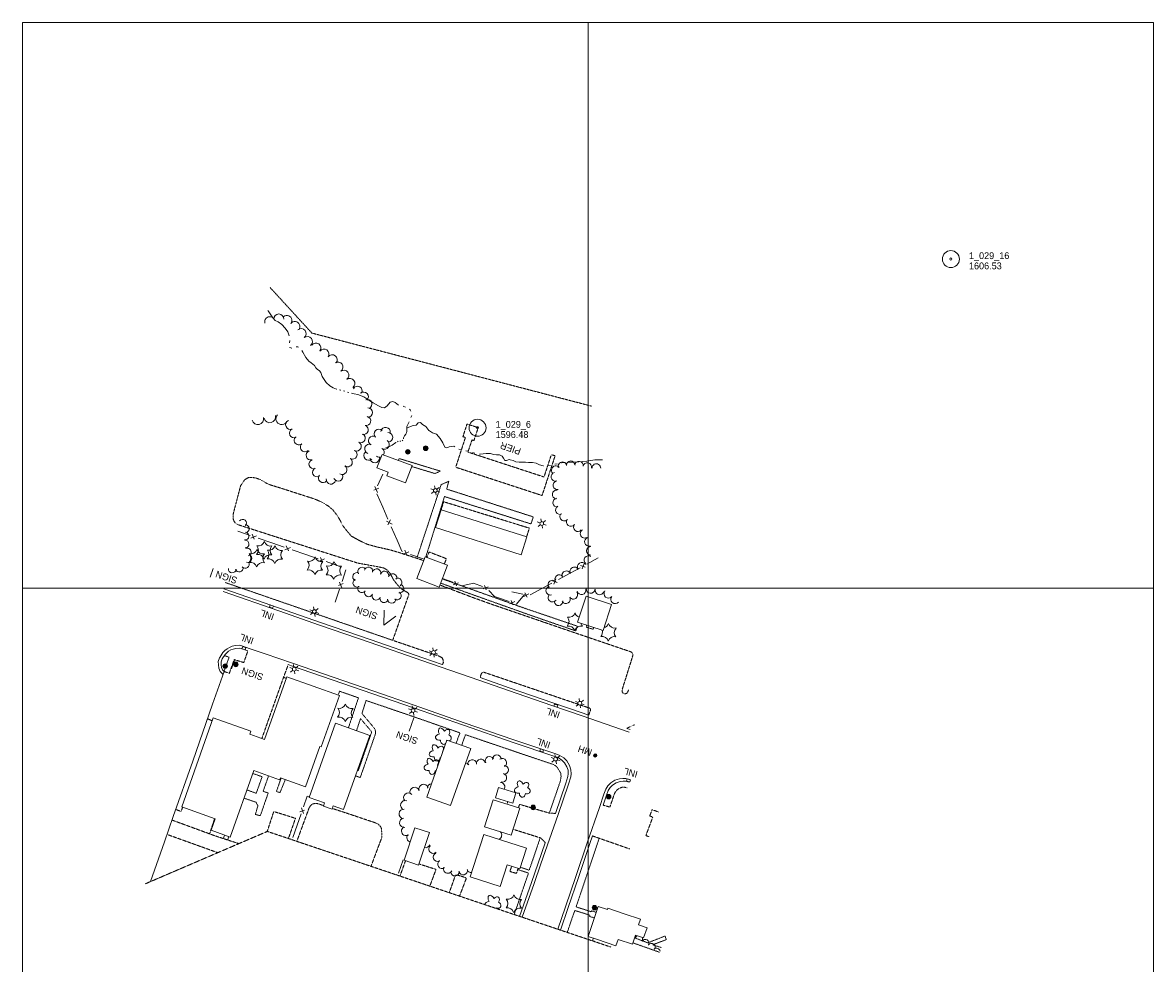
# Model space of a CAD drawing. Header units: feet. Extents: x 386650 to 389000, y 98149 to 99500.
# Tile 5 of 5: x 388000 to 389000, y 98668 to 99500. Entities that reach past the tile are written whole.
import ezdxf
from ezdxf.enums import TextEntityAlignment as Align

# ---------------------------------------------------------------- set-up
doc = ezdxf.new("R2010")
doc.units = ezdxf.units.FT
doc.header["$MEASUREMENT"] = 0
for name, pattern in [('DGN Style 3', [0.33152, 0.2368, -0.09472]), ('DGN Style 5', [0.16576, 0.07104, -0.09472]), ('DGN Style 6', [0.44992, 0, -0.09472, 0.16576, -0.09472, 0, -0.09472])]:
    doc.linetypes.add(name, pattern=pattern)
for name, color, linetype, lineweight in [('E_DRN_Grate', 151, 'Continuous', 0), ('E_DWY', 73, 'DGN Style 3', 0), ('E_LAND_Vegetation', 21, 'Continuous', 0), ('E_MAP_GridLines', 151, 'Continuous', 0), ('E_MAP_Limits', 21, 'DGN Style 3', 0), ('E_MAP_PassPoints', 161, 'Continuous', 0), ('E_MISCPROP', 40, 'Continuous', 0), ('E_MISCPROP_HvyDash', 241, 'DGN Style 3', 13), ('E_MISCPROP_HvyLine', 241, 'Continuous', 13), ('E_MISCPROP_Railing', 40, 'Continuous', 0), ('E_PATH_Sidewalk', 73, 'DGN Style 5', 0), ('E_RDWY', 21, 'Continuous', 13), ('E_WTR', 151, 'DGN Style 6', 0), ('E_WTR_Dock_Pier', 151, 'DGN Style 3', 0), ('E_WTR_Text', 151, 'Continuous', 0)]:
    doc.layers.add(name, color=color, linetype=linetype, lineweight=lineweight)
doc.styles.add('Style-IGR_FONT_0', font='IGR_FONT_0.shx')
doc.styles.add('Style-IGR_FONT_1', font='IGR_FONT_1.shx')

# ---------------------------------------------------------------- blocks, each defined once
blk = doc.blocks.new('PP')
at = {"layer": 'E_MAP_PassPoints', "color": 40, "linetype": 'Continuous', "lineweight": 0}
for radius in [7.5, 0.96]:
    blk.add_circle((0, 0), radius, dxfattribs=at)
blk = doc.blocks.new('PIER')
at = {"layer": 'E_WTR_Text', "color": 161, "linetype": 'Continuous', "lineweight": 0, "style": 'Style-IGR_FONT_0'}
blk.add_text('PIER', height=6, rotation=359.99994, dxfattribs=at).set_placement((0.23, 0.25), align=Align.MIDDLE_LEFT)
blk = doc.blocks.new('SIGN')
at = {"layer": 'E_MISCPROP', "color": 20, "linetype": 'Continuous', "lineweight": 0, "style": 'Style-IGR_FONT_0'}
blk.add_text('SIGN', height=6, rotation=359.99994, dxfattribs=at).set_placement((0, 0), align=Align.MIDDLE_LEFT)
blk = doc.blocks.new('POLE')
at = {"layer": 'E_MISCPROP', "color": 20, "linetype": 'Continuous', "lineweight": 0}
for radius in [2.02, 1.51, 1.01, 0.504]:
    blk.add_circle((0.03, -0.09), radius, dxfattribs=at)
blk = doc.blocks.new('LTP')
at = {"layer": 'E_MISCPROP', "color": 20, "linetype": 'Continuous', "lineweight": 0}
for p, q in [((-1.61, 0.09), (-4.22, 0.17)), ((-0.78, 1.46), (-1.98, 3.76)), ((0.86, 1.37), (2.22, 3.6)), ((1.66, 0), (4.18, -0.07)), ((-0.86, -1.4), (-2.22, -3.59)), ((0.78, -1.44), (2.02, -3.62))]:
    blk.add_line(p, q, dxfattribs=at)
blk.add_arc((0.02, 0.01), 1.64, 0, 360, dxfattribs=at)
blk = doc.blocks.new('MHO')
at = {"layer": 'E_DRN_Grate', "color": 20, "linetype": 'Continuous', "lineweight": 0}
for centre, radius in [((0.04, -0.06), 1.5), ((0.04, -0.06), 1.22), ((0.04, -0.07), 0.968), ((0.01, -0.08), 0.605)]:
    blk.add_circle(centre, radius, dxfattribs=at)
blk = doc.blocks.new('INLT')
at = {"layer": 'E_MISCPROP_Railing', "color": 40, "linetype": 'Continuous', "lineweight": 0, "flags": 128}
blk.add_lwpolyline([(3, -2), (3, 0), (0, 0), (0, -2), (3, -2)], dxfattribs=at)
blk = doc.blocks.new('INL')
at = {"layer": 'E_MISCPROP_Railing', "color": 40, "linetype": 'Continuous', "lineweight": 0, "style": 'Style-IGR_FONT_0'}
blk.add_text('INL', height=6, rotation=0, dxfattribs=at).set_placement((-5.79, -2.75))
blk = doc.blocks.new('INL_1')
at = {"layer": 'E_MISCPROP_Railing', "color": 40, "linetype": 'Continuous', "lineweight": 0, "style": 'Style-IGR_FONT_0'}
blk.add_text('INL', height=6, rotation=0, dxfattribs=at).set_placement((-5.8, -2.7))
blk = doc.blocks.new('INL_2')
at = {"layer": 'E_MISCPROP_Railing', "color": 40, "linetype": 'Continuous', "lineweight": 0, "style": 'Style-IGR_FONT_0'}
blk.add_text('INL', height=6, rotation=0, dxfattribs=at).set_placement((-5.8, -2.7))
blk = doc.blocks.new('INL_3')
at = {"layer": 'E_MISCPROP_Railing', "color": 40, "linetype": 'Continuous', "lineweight": 0, "style": 'Style-IGR_FONT_0'}
blk.add_text('INL', height=6, rotation=0.0001, dxfattribs=at).set_placement((-5.8, -2.7))
blk = doc.blocks.new('INL_4')
at = {"layer": 'E_MISCPROP_Railing', "color": 40, "linetype": 'Continuous', "lineweight": 0, "style": 'Style-IGR_FONT_0'}
blk.add_text('INL', height=6, rotation=359.9999, dxfattribs=at).set_placement((-5.8, -2.7))
blk = doc.blocks.new('PINEL')
at = {"layer": 'E_LAND_Vegetation', "color": 93, "linetype": 'Continuous', "lineweight": 0}
for centre, start, end in [((-8.23, 7.26), 275.21126, 0.97617), ((-10.49, -3.45), 335.21126, 60.97617), ((2.17, 10.66), 215.21126, 300.97617), ((10.31, 3.35), 155.21127, 240.97618), ((-2.35, -10.75), 35.21127, 120.97618), ((8.05, -7.36), 95.21127, 180.97618)]:
    blk.add_arc(centre, 5.72, start, end, dxfattribs=at)
blk = doc.blocks.new('TREE')
at = {"layer": 'E_LAND_Vegetation', "color": 93, "linetype": 'Continuous', "lineweight": 0}
for centre, major_axis, ratio in [((-3.74, -0.07), (3.29, -0.08), 0.832022), ((-1.07, 3.38), (0.91, -3.32), 0.782863), ((2.88, 1.66), (-3.52, -1.95), 0.691916), ((-1.48, -3.66), (1.2, 3.24), 0.716896), ((2.54, -2.64), (-3.34, 3.06), 0.560249)]:
    blk.add_ellipse(centre, major_axis=major_axis, ratio=ratio, start_param=1.570796, end_param=4.712389, dxfattribs=at)

msp = doc.modelspace()

# ---------------------------------------------------------------- linework, layer by layer
at = {"layer": 'E_DWY', "color": 51, "linetype": 'DGN Style 3', "lineweight": 0, "flags": 128}
for points in [[(388354.7, 99024.5), (388333.3, 99031.5), (388324.7, 99034), (388314.3, 99036.3), (388304.8, 99038.9), (388297.3, 99042.5), (388290.6, 99046.2), (388286.2, 99051.4), (388282.7, 99056), (388280.8, 99060), (388277.7, 99065.1), (388274.3, 99069.4), (388270.4, 99072.7), (388264.6, 99076.2), (388257.7, 99079.1), (388225.6, 99089.4), (388219.2, 99091.3), (388215.8, 99092.8), (388212.8, 99094.6), (388210, 99096.2), (388206.8, 99097.3), (388203.3, 99098), (388199.9, 99098), (388196.2, 99095.8), (388192.7, 99090.4), (388186.1, 99065.1), (388186.4, 99060.2), (388188.1, 99057.6), (388191.1, 99056), (388290.3, 99024.2), (388296.7, 99022.2), (388315, 99018.9), (388319.8, 99017.8), (388322.7, 99015.8), (388325.2, 99012.9), (388326.5, 99010.5), (388327.9, 99007.7), (388330, 99004.9), (388332.1, 99002.4), (388334.5, 98999.9), (388337.3, 98998), (388340.7, 98996.1), (388341.2, 98995.5), (388341.6, 98994.6), (388327.3, 98954), (388368.1, 98940.1), (388371, 98938.6), (388371.9, 98936.5), (388372.1, 98934.3), (388371.3, 98932.4)], [(388535.9, 98910.2), (388534.8, 98907.6), (388534.1, 98907.1), (388532.8, 98906.7), (388531.8, 98906.7), (388531, 98907.2), (388530.3, 98908.4), (388530.1, 98909.7), (388530.4, 98911), (388539.8, 98941), (388539.7, 98942.1), (388538.9, 98943.2), (388538, 98943.8), (388485, 98961.8), (388414.1, 98986.1), (388396.9, 98992.3), (388369, 99002.9)], [(388178.2, 98926.5), (388182.8, 98924.8), (388187.1, 98937), (388195.6, 98934.3), (388199.2, 98944.7)], [(388234.9, 98932.5), (388231, 98922), (388211.6, 98867.3)], [(388404.5, 98921), (388405.8, 98924.8), (388406.5, 98925.5), (388407.9, 98925.8), (388501.3, 98894.1), (388502.1, 98893.5), (388502.3, 98892.5), (388500.6, 98887.8)], [(388167.7, 98882.9), (388163.4, 98884.7)], [(388541, 98879.4), (388534.3, 98876.2)], [(388534.5, 98823.7), (388532.2, 98824.2), (388530.3, 98824.2), (388527.2, 98823), (388525.6, 98821.6), (388523.9, 98819.5), (388522.9, 98817), (388519.3, 98806.6), (388513.4, 98808.3)], [(388135.4, 98804.5), (388140, 98802.8), (388140.3, 98803.1), (388141.5, 98806.5)], [(388216.3, 98785), (388222.1, 98802.7), (388241.3, 98796.7), (388235.1, 98778.8)], [(388242.5, 98776.3), (388253.4, 98806), (388254.9, 98808.2), (388256.3, 98809.3), (388258.4, 98809.8), (388260.5, 98809.8), (388266.2, 98807.9)], [(388273.9, 98805.4), (388287.3, 98801), (388311.9, 98792.7), (388314.6, 98791.5), (388316.8, 98789), (388317.5, 98787.1), (388317.6, 98779.6), (388308.1, 98754.2)], [(388471.3, 98801), (388465.7, 98801.3), (388439.5, 98809), (388438.5, 98806.1)], [(388554.2, 98780.3), (388551.2, 98781.4), (388557.3, 98797.8), (388554.6, 98798.8), (388556.7, 98804.3), (388562.6, 98802.2)], [(388191.2, 98774.3), (388170.1, 98781.2), (388132.2, 98795.1)], [(388165.4, 98783), (388169.8, 98796.4)], [(388172.6, 98766.3), (388127.8, 98782.4)], [(388462.3, 98775.2), (388458.2, 98779.3), (388433.7, 98787)], [(388536.9, 98769.6), (388504, 98781.1)], [(388333.7, 98745.6), (388338.6, 98759.1)], [(388350.4, 98756.4), (388365.6, 98751.5), (388360.1, 98736.7)], [(388377.3, 98730.9), (388382.7, 98746.2), (388384, 98746.7), (388391.7, 98744.3), (388392.3, 98743.4), (388386.4, 98727.9)]]:
    msp.add_lwpolyline(points, dxfattribs=at)
at = {"layer": 'E_LAND_Vegetation', "color": 93, "linetype": 'Continuous', "lineweight": 0}
for centre, radius, start, end in [((388218.6, 99235.6), 4.46, 17.3308, 197.3308), ((388226.5, 99238), 4.46, 0, 180), ((388233.6, 99236.8), 4.46, 322.299, 142.299), ((388240.7, 99231.3), 4.46, 322.299, 142.299), ((388246.3, 99225.1), 4.46, 308.6526, 128.6526), ((388251.9, 99218.1), 4.46, 308.6526, 128.6526), ((388259.3, 99212.4), 4.46, 324.041, 144.041), ((388266.5, 99207.1), 4.46, 324.041, 144.041), ((388273.8, 99201.9), 4.46, 324.041, 144.041), ((388278.9, 99195.6), 4.46, 304.7121, 124.7121), ((388284.1, 99188.3), 4.46, 306.3648, 126.3648), ((388289.4, 99181.1), 4.46, 306.3648, 126.3648), ((388296.2, 99174.5), 4.08, 332.0151, 152.0151), ((388301.7, 99169.4), 4.08, 313.1536, 133.1536), ((388304.9, 99162.8), 4.08, 291.0696, 111.0696), ((388208, 99149.8), 5.19, 193.1551, 13.1551), ((388218.6, 99151.5), 5.19, 193.1215, 13.1215), ((388229.2, 99149.9), 5.19, 138.8976, 318.8976), ((388303.8, 99147.8), 4.08, 256.9515, 76.9515), ((388305.4, 99155.3), 4.08, 271.5602, 91.5602), ((388236.7, 99144.5), 4.08, 113.6095, 293.6095), ((388240, 99137.1), 4.08, 114.674, 294.674), ((388301.6, 99140.1), 4.08, 252.3487, 72.3487), ((388315.1, 99136.4), 4.19, 44.4907, 224.4907), ((388321, 99138.1), 4.19, 351.6325, 171.6325), ((388244.3, 99130.8), 4.08, 128.0525, 308.0525), ((388299, 99132.7), 4.08, 243.8095, 63.8095), ((388310.1, 99130.3), 4.19, 57.4654, 237.4654), ((388320.1, 99127), 4.19, 236.4517, 56.4517), ((388323.2, 99133.4), 4.19, 273.7304, 93.7304), ((388249.7, 99124.8), 4.08, 132.9315, 312.9315), ((388254.8, 99117.5), 4.08, 107.9573, 287.9573), ((388291.7, 99118.2), 4.08, 242.2934, 62.2934), ((388295.4, 99125.4), 4.08, 243.8095, 63.8095), ((388306, 99117.3), 4.19, 132.3813, 312.3813), ((388306.7, 99123.2), 4.19, 69.7633, 249.7633), ((388315.5, 99120.1), 4.19, 328.6332, 53.4895), ((388257.3, 99109.7), 4.08, 107.9573, 287.9573), ((388287.5, 99111.5), 4.08, 234.9236, 54.9236), ((388311.5, 99115.1), 4.19, 182.1723, 2.1723), ((388315.5, 99120.1), 4.19, 233.4895, 292.5757), ((388477.4, 99107.8), 3.85, 13.8891, 193.8891), ((388484.7, 99108.7), 3.85, 3.7214, 183.7214), ((388491.9, 99108.4), 3.85, 351.0354, 171.0354), ((388499.4, 99107.1), 3.85, 348.351, 168.351), ((388507.4, 99106.2), 3.85, 358.8144, 178.8144), ((388260.5, 99102.5), 4.08, 114.4881, 294.4881), ((388265.6, 99097.5), 4.08, 141.2192, 321.2192), ((388279.1, 99098.8), 4.08, 203.5198, 23.5198), ((388282.8, 99104.7), 4.08, 237.1479, 57.1479), ((388471.2, 99098.6), 3.85, 102.4697, 282.4697), ((388471.6, 99104.4), 3.85, 40.6013, 220.6013), ((388272.6, 99096.1), 4.08, 170.4173, 350.4173), ((388472.9, 99091.1), 3.85, 102.4697, 282.4697), ((388472.3, 99082.9), 3.85, 82.981, 262.981), ((388472.8, 99075.7), 3.85, 96.6311, 276.6311), ((388475.2, 99069.2), 3.85, 117.7683, 297.7683), ((388194.5, 99057.5), 3.44, 320.0171, 140.0171), ((388479, 99063.4), 3.85, 138.7174, 318.7174), ((388484.8, 99058.6), 3.85, 145.066, 325.066), ((388197, 99052.7), 3.44, 273.7135, 93.7135), ((388491.1, 99054), 3.85, 140.2263, 320.2263), ((388497, 99048.2), 3.85, 118.9743, 298.9743), ((388196.7, 99046.2), 3.44, 262.1261, 82.1261), ((388196.7, 99039.1), 3.44, 272.4754, 92.4754), ((388500.8, 99041.1), 3.85, 106.532, 286.532), ((388198.6, 99032), 3.44, 289.2487, 109.2487), ((388502.5, 99033), 3.85, 88.7455, 268.7455), ((388196.9, 99021.1), 3.44, 216.2925, 36.2925), ((388199.2, 99026.3), 3.44, 251.0064, 71.0064), ((388494.6, 99019), 3.85, 33.0264, 213.0264), ((388500.4, 99024.9), 3.85, 54.5202, 234.5202), ((388185.4, 99017.1), 3.44, 175.6203, 355.6203), ((388191.6, 99017.9), 3.44, 194.5123, 14.5123), ((388295.7, 99010.2), 3.7, 62.456, 242.456), ((388300.1, 99014.9), 3.7, 36.4556, 216.4556), ((388305.9, 99015.1), 3.7, 347.6291, 167.6291), ((388313, 99013.5), 3.7, 344.0719, 164.0719), ((388320.1, 99011.4), 3.7, 342.681, 162.681), ((388327.2, 99009.2), 3.7, 342.681, 162.681), ((388474.6, 99008.1), 3.85, 39.5624, 219.5624), ((388480.9, 99011.5), 3.85, 25.9241, 205.9241), ((388487.9, 99014.9), 3.85, 25.9241, 205.9241), ((388295.8, 99004.7), 3.7, 118.5039, 298.5039), ((388300, 98999.8), 3.7, 143.4833, 323.4833), ((388331.8, 99005.2), 3.7, 302.9616, 122.9616), ((388333.5, 98999.7), 3.7, 257.3337, 77.3337), ((388466.7, 98997.9), 3.85, 106.6356, 286.6356), ((388468.6, 99003.2), 3.85, 39.5624, 219.5624), ((388306.1, 98996.2), 3.7, 155.6986, 335.6986), ((388312.7, 98993.3), 3.7, 161.5033, 341.5033), ((388319.7, 98991), 3.7, 161.5033, 341.5033), ((388326.3, 98990.5), 3.7, 183.7207, 3.7207), ((388331.1, 98993.5), 3.7, 235.561, 55.561), ((388468.6, 98991.8), 3.85, 145.4273, 325.4273), ((388480.5, 98990.3), 3.85, 211.102, 31.102), ((388487, 98994.3), 3.85, 213.7342, 33.7342), ((388494.2, 98998.3), 3.85, 193.3868, 13.3868), ((388502.3, 98999.4), 3.85, 174.6775, 354.6775), ((388510.2, 98998.2), 3.85, 166.4229, 346.423), ((388518, 98995.2), 3.85, 140.4549, 320.4549), ((388523.9, 98990.3), 3.85, 140.4549, 320.4549), ((388474, 98988.6), 3.85, 185.0543, 5.0543), ((388477.5, 98970.6), 5.72, 316.1315, 41.8964), ((388483.1, 98980), 5.72, 256.1315, 341.8964), ((388494, 98979.8), 5.72, 196.1315, 250.6747), ((388482.8, 98961), 5.72, 16.1315, 101.8964), ((388493.7, 98960.9), 5.72, 76.1315, 161.8964), ((388499.3, 98970.2), 5.72, 190.9294, 221.8964), ((388507.1, 98961.3), 5.72, 316.1315, 16.722), ((388512.7, 98970.7), 5.72, 284.3696, 341.8964), ((388523.6, 98970.5), 5.72, 196.1315, 281.8964), ((388528.9, 98960.9), 5.72, 136.1315, 221.8964), ((388512.4, 98951.7), 5.72, 16.1315, 101.8964), ((388523.3, 98951.6), 5.72, 76.1315, 161.8964), ((388412.9, 98847.5), 3.83, 27.8308, 207.8308), ((388419.5, 98848.9), 3.83, 2.082, 182.082), ((388391.2, 98842), 3.83, 29.4326, 80.607), ((388397.6, 98844.7), 3.83, 10.2328, 190.2328), ((388405.2, 98845.1), 3.83, 10.6335, 190.6335), ((388424.1, 98845.7), 3.83, 301.7022, 121.7022), ((388425.8, 98839.6), 3.83, 268.9637, 88.9637), ((388424.2, 98832.5), 3.83, 255.6848, 75.6848), ((388346.7, 98820), 4.16, 17.9373, 197.9373), ((388354.6, 98822.6), 4.16, 17.9373, 197.9373), ((388362.1, 98823.1), 4.16, 97.347, 176.8097), ((388422.6, 98824.6), 3.83, 324.4864, 90.7041), ((388338.4, 98808.3), 4.16, 71.0973, 251.0973), ((388341.1, 98815), 4.16, 41.2899, 221.2899), ((388426.8, 98810.9), 2.12, 309.2787, 17.4829), ((388337.1, 98800.6), 4.16, 84.7049, 264.7049), ((388337.5, 98792.8), 4.16, 98.1748, 278.1748), ((388339.2, 98785.5), 4.16, 121.7998, 301.7998), ((388343.9, 98779.7), 4.16, 142.8675, 253.7289), ((388419.2, 98781.9), 4.48, 302.6018, 38.9339), ((388356.4, 98774.5), 3.83, 252.6873, 341.4707), ((388363.1, 98769.5), 3.83, 131.068, 311.0681), ((388367, 98762.4), 3.83, 113.7036, 293.7036), ((388370.9, 98756.2), 3.83, 124.0673, 304.0673), ((388376, 98751.9), 3.83, 153.7343, 333.7343), ((388389.6, 98750.5), 3.83, 194.6084, 14.6084), ((388396.6, 98752.6), 3.83, 203.7053, 277.2116), ((388382.3, 98749.6), 3.83, 183.7267, 3.7267), ((388508.4, 98688.9), 4.1, 153.3331, 190.1743), ((388539, 98691.6), 3.32, 346.0714, 28.2546), ((388544.9, 98689.8), 3.32, 112.5376, 149.642), ((388544.9, 98689.8), 3.32, 329.642, 29.755), ((388504.7, 98684), 4.1, 74.901, 92.7654), ((388550.6, 98686.4), 3.32, 328.7281, 148.7281), ((388556.1, 98682.8), 3.32, 323.1258, 143.1258), ((388560.6, 98678.5), 3.32, 12.1014, 131.2884)]:
    msp.add_arc(centre, radius, start, end, dxfattribs=at)
for centre, major_axis, ratio, start_param, end_param in [((388369.1, 98868.5), (3.96, 0.7), 0.69192, 1.5708, 4.71239), ((388370.8, 98872.4), (2.16, -3.98), 0.56025, 1.5708, 4.71239), ((388374.9, 98872.1), (-2.19, -2.67), 0.7169, 1.5708, 4.71239), ((388375.9, 98867.9), (-3.08, 1.15), 0.83202, 2.24578, 4.71239), ((388365.3, 98857.6), (2.16, -3.98), 0.56025, 1.5708, 4.71239), ((388369.4, 98857.3), (-2.19, -2.67), 0.7169, 1.5708, 4.71239), ((388372.3, 98865.5), (0.23, 3.44), 0.78286, 1.5708, 4.27521), ((388372.3, 98865.5), (0.23, 3.44), 0.78286, 4.45787, 4.71239), ((388375.9, 98867.9), (-3.08, 1.15), 0.83202, 1.5708, 1.61694), ((388360.8, 98845.7), (2.16, -3.98), 0.56025, 1.5708, 4.71239), ((388363.6, 98853.7), (3.96, 0.7), 0.69192, 1.5708, 4.71239), ((388366.7, 98850.7), (0.23, 3.44), 0.78286, 1.5708, 4.71239), ((388370.4, 98853.1), (-3.08, 1.15), 0.83202, 1.5708, 1.69264), ((388370.4, 98853.1), (-3.08, 1.15), 0.83202, 4.61771, 4.71239), ((388359, 98841.8), (3.96, 0.7), 0.69192, 1.5708, 4.71239), ((388364.9, 98845.4), (-2.19, -2.67), 0.7169, 1.5708, 4.71239), ((388365.8, 98841.2), (-3.08, 1.15), 0.83202, 4.53059, 4.71239), ((388362.2, 98838.8), (0.23, 3.44), 0.78286, 1.5708, 4.71239), ((388365.8, 98841.2), (-3.08, 1.15), 0.83202, 1.5708, 1.77975), ((388412.9, 98720.6), (3.96, 0.7), 0.69192, 1.5708, 3.00287), ((388414.7, 98724.5), (2.16, -3.98), 0.56025, 1.5708, 4.71239), ((388418.8, 98724.2), (-2.19, -2.67), 0.7169, 1.5708, 4.71239), ((388419.8, 98720), (-3.08, 1.15), 0.83202, 1.5708, 4.71239), ((388416.1, 98717.7), (0.23, 3.44), 0.78286, 4.56398, 4.71239)]:
    msp.add_ellipse(centre, major_axis=major_axis, ratio=ratio, start_param=start_param, end_param=end_param, dxfattribs=at)
at = {"layer": 'E_MAP_GridLines', "color": 161, "linetype": 'Continuous', "lineweight": 0}
for p, q in [((388000, 98500), (388000, 99500)), ((388000, 99500), (389000, 99500)), ((388500, 98500), (388500, 99500)), ((389000, 98500), (389000, 99500)), ((388000, 99000), (389000, 99000))]:
    msp.add_line(p, q, dxfattribs=at)
at = {"layer": 'E_MAP_Limits', "color": 73, "linetype": 'DGN Style 3', "lineweight": 0, "flags": 128}
for points in [[(388503.1, 99161), (388255.8, 99225.6), (388218.9, 99265.8)], [(388520.1, 98682.9), (388216.4, 98785.1), (388108.8, 98738.9)]]:
    msp.add_lwpolyline(points, dxfattribs=at)
at = {"layer": 'E_MISCPROP', "color": 20, "linetype": 'Continuous', "lineweight": 0}
for p, q in [((388168.6, 99017.6), (388165.8, 99009.9)), ((388319.7, 98980.7), (388319.3, 98967.4)), ((388319.3, 98967.4), (388330.1, 98975.4)), ((388184.8, 98928.9), (388187.5, 98936.5)), ((388341.9, 98873.7), (388346.1, 98885.4))]:
    msp.add_line(p, q, dxfattribs=at)
at = {"layer": 'E_MISCPROP_HvyDash', "color": 241, "linetype": 'DGN Style 3', "lineweight": 13, "flags": 128}
for points in [[(388370.2, 99069.4), (388372.3, 99076.5), (388448.1, 99053.2), (388445.8, 99045.5)], [(388357.4, 99027.3), (388359.5, 99032.1), (388374.7, 99026.2), (388373, 99021.4)], [(388432.5, 98754.2), (388430.9, 98749.7), (388436.7, 98748), (388438.2, 98752.4)]]:
    msp.add_lwpolyline(points, dxfattribs=at)
at = {"layer": 'E_MISCPROP_HvyLine', "color": 241, "linetype": 'Continuous', "lineweight": 13, "flags": 128}
for points in [[(388344.5, 99108.4), (388344.5, 99108.4), (388317.9, 99118.4), (388313.4, 99106.4), (388313.4, 99106.4), (388313.4, 99106.4), (388323.4, 99102.7), (388323.4, 99102.7), (388322.1, 99099.3), (388338.7, 99093.1), (388338.7, 99093.1), (388338.7, 99093.1)], [(388370, 99069.4), (388446, 99045.5), (388446, 99045.5), (388446, 99045.5), (388441, 99029.7), (388441, 99029.7), (388365, 99053.7), (388370, 99069.4)], [(388348.6, 99008.6), (388348.6, 99008.6), (388368.3, 99001.1), (388368.3, 99001.1), (388375.7, 99020.4), (388375.7, 99020.4), (388356, 99027.9), (388348.6, 99008.6)], [(388490.7, 98970.1), (388498.3, 98993.1), (388498.3, 98993.1), (388498.3, 98993.1), (388520.9, 98985.7), (388520.9, 98985.7), (388513.3, 98962.7)], [(388140.7, 98806.8), (388140.7, 98806.8), (388168.6, 98885.4), (388168.6, 98885.4), (388201.9, 98873.6), (388201, 98871.1), (388201, 98871.1), (388201, 98871.1), (388214, 98866.4), (388233.7, 98921.7), (388233.7, 98921.7), (388233.7, 98921.7), (388280.1, 98905.2), (388280.1, 98905.2), (388264, 98859.8), (388262.9, 98860.2), (388262.9, 98860.2), (388250.3, 98824.6), (388228, 98832.5), (388228, 98832.5), (388228, 98832.5), (388227.3, 98830.6), (388204.4, 98838.8), (388204.4, 98838.8), (388204.4, 98838.8), (388183.5, 98780.1), (388166.7, 98786.1), (388166.7, 98786.1), (388170.4, 98796.2), (388170.4, 98796.2), (388140.7, 98806.8)], [(388283.9, 98804.5), (388307, 98869.9), (388307, 98869.9), (388276.6, 98880.7), (388276.6, 98880.7), (388276.6, 98880.7), (388253.4, 98815.1), (388253.4, 98815.1), (388267, 98810.3), (388266.1, 98807.5), (388266.1, 98807.5), (388273.7, 98804.8), (388274.7, 98807.7), (388274.7, 98807.7), (388274.7, 98807.7)], [(388357.4, 98815.4), (388357.4, 98815.4), (388375.3, 98865.9), (388375.3, 98865.9), (388396.3, 98858.4), (388378.3, 98808), (388378.3, 98808), (388357.4, 98815.4)], [(388433.5, 98810.1), (388433.5, 98810.1), (388418.1, 98814.9), (388418.1, 98814.9), (388420.9, 98823.9), (388420.9, 98823.9), (388436.3, 98819.1), (388433.5, 98810.1)], [(388432, 98781.7), (388439.6, 98805.7), (388439.6, 98805.7), (388439.6, 98805.7), (388416, 98813.1), (388408.5, 98789.2), (388408.5, 98789.2), (388408.5, 98789.2)], [(388337.3, 98759.6), (388337.3, 98759.6), (388347, 98788.4), (388359.7, 98784.1), (388350, 98755.3), (388350, 98755.3), (388337.3, 98759.6)], [(388422.2, 98736.4), (388422.2, 98736.4), (388428.4, 98755.6), (388428.4, 98755.6), (388439.6, 98752), (388439.6, 98752), (388445.6, 98770.4), (388445.6, 98770.4), (388408, 98782.5), (388395.8, 98745), (388395.8, 98745), (388395.8, 98745)], [(388500, 98692.3), (388500, 98692.3), (388509.1, 98718.8), (388517.2, 98716.1), (388517.2, 98716.1), (388517.6, 98717.3), (388517.6, 98717.3), (388532.1, 98712.3), (388532.1, 98712.3), (388532.1, 98712.3), (388546.5, 98707.4), (388546.5, 98707.4), (388544.8, 98702.5), (388544.8, 98702.5), (388552.2, 98700), (388552.2, 98700), (388549.1, 98691), (388542, 98693.4), (388542, 98693.4), (388542, 98693.4), (388539.3, 98685.4), (388526.6, 98689.7), (388526.6, 98689.7), (388526.6, 98689.7), (388524.6, 98683.9), (388524.6, 98683.9), (388508.3, 98689.5), (388508.3, 98689.5)]]:
    msp.add_lwpolyline(points, close=True, dxfattribs=at)
at = {"layer": 'E_MISCPROP_Railing', "color": 40, "linetype": 'Continuous', "lineweight": 0}
for p, q in [((388315, 99088.6), (388310.6, 99086.8)), ((388311.6, 99090), (388313.7, 99084.8)), ((388325.2, 99060.5), (388323.1, 99056.1)), ((388321.7, 99059.2), (388326.8, 99056.8)), ((388201.7, 99044.4), (388206.9, 99046.5)), ((388203.1, 99047.8), (388204.9, 99043.3)), ((388231.8, 99034.1), (388237, 99036.2)), ((388233.2, 99037.5), (388235, 99033)), ((388336.5, 99030.2), (388341.7, 99032.3)), ((388337.9, 99033.6), (388339.7, 99029.1)), ((388261.9, 99023.8), (388267.1, 99025.9)), ((388263.3, 99027.2), (388265.1, 99022.7)), ((388493.5, 99020.2), (388497.6, 99018.7)), ((388494.9, 99017.2), (388496.7, 99021.9)), ((388283.6, 99004.2), (388279.4, 99002.4)), ((388280.3, 99005.5), (388282.4, 99000.5)), ((388380.9, 99003.2), (388385.6, 99004.9)), ((388382.3, 99006.2), (388383.7, 99002.2)), ((388407.2, 98999.5), (388411.8, 99001.2)), ((388408.5, 99002.4), (388410, 98998.5)), ((388468.5, 99006.6), (388472.6, 99005.1)), ((388469.9, 99003.6), (388471.7, 99008.3)), ((388443.3, 98992.8), (388447.7, 98995.2)), ((388444.2, 98996), (388446.3, 98992.2)), ((388430.8, 98986.3), (388435.3, 98988.2)), ((388432, 98989.3), (388433.6, 98985.4)), ((388245.3, 98802.3), (388249.3, 98804)), ((388248.4, 98801), (388246.5, 98805.8)), ((388237.1, 98778.1), (388237, 98778.5)), ((388330.4, 98746.7), (388330.2, 98747.1))]:
    msp.add_line(p, q, dxfattribs=at)
at = {"layer": 'E_MISCPROP_Railing', "color": 40, "linetype": 'Continuous', "lineweight": 0, "flags": 128}
for points in [[(388318.5, 99101), (388313.9, 99090.6)], [(388313.4, 99083.4), (388318.5, 99071.6)], [(388318.5, 99071.6), (388323, 99061.2)], [(388190.3, 99050.4), (388201.1, 99046.7)], [(388326, 99054.3), (388331.1, 99042.5)], [(388208.2, 99044.2), (388220.4, 99040.1)], [(388220.4, 99040.1), (388231.2, 99036.4)], [(388331.1, 99042.5), (388335.3, 99032.7), (388335.9, 99032.5)], [(388238.3, 99033.9), (388250.5, 99029.8)], [(388343, 99030), (388355.1, 99025.7)], [(388250.5, 99029.8), (388261.3, 99026.1)], [(388268.4, 99023.6), (388280.6, 99019.4)], [(388499, 99021.4), (388509.1, 99026.9)], [(388285.9, 99016.4), (388282.5, 99006.1)], [(388474, 99007.8), (388484.1, 99013.3)], [(388484.1, 99013.3), (388493.1, 99018.2)], [(388371.3, 99008.8), (388380.5, 99005.3)], [(388386.6, 99002.9), (388388.5, 99002.1), (388397.5, 99004.3)], [(388397.5, 99004.3), (388398.6, 99004.6), (388406.8, 99001.5)], [(388459.1, 98999.8), (388468.1, 99004.6)], [(388280.3, 98999.3), (388276.5, 98987.6)], [(388412.2, 98998.1), (388417.2, 98992.7), (388420.9, 98991.5)], [(388420.9, 98991.5), (388430.2, 98988.3)], [(388432.6, 98997), (388442.5, 98994.8)], [(388436.5, 98986.2), (388436.9, 98986.1), (388443.7, 98994.5)], [(388449, 98994.2), (388459.1, 98999.8)], [(388248.5, 98806.9), (388251.7, 98816.2), (388253.6, 98815.6)], [(388242.9, 98790.7), (388246.3, 98800.5)], [(388239, 98779.6), (388242.9, 98790.7)], [(388332.4, 98748.3), (388336.4, 98760)]]:
    msp.add_lwpolyline(points, dxfattribs=at)
at = {"layer": 'E_PATH_Sidewalk', "color": 51, "linetype": 'DGN Style 5', "lineweight": 0, "flags": 128}
for points in [[(388344.2, 99107.6), (388364.7, 99101.4), (388369.4, 99103.6), (388333, 99114.7), (388332.3, 99113)], [(388348.6, 99026.5), (388370.1, 99091.6), (388376.9, 99094.6), (388375, 99087.7), (388451.6, 99063.1), (388449.6, 99056.9), (388373.1, 99081.1), (388356.6, 99027.7)], [(388327.3, 98954), (388271, 98973.4), (388179.2, 99005.1)], [(388371.1, 99008.3), (388440.1, 98983.7), (388490.6, 98966.5), (388489.3, 98962.3), (388447.9, 98976.6), (388397.9, 98994.4), (388369.6, 99004.6)], [(388498.9, 98967.4), (388498.3, 98965.6), (388504.6, 98963.8), (388505.1, 98965.4)], [(388178.1, 98926.6), (388182.6, 98939), (388178.4, 98940.6)], [(388230.8, 98921.3), (388233.2, 98920.4)], [(388279.1, 98905.6), (388280.3, 98909), (388297, 98903.2), (388288.1, 98876.6)], [(388383.3, 98863), (388386.8, 98872.2), (388338.8, 98888.9), (388303.7, 98900.8), (388300.1, 98889.3), (388310.9, 98876.5), (388311.7, 98875.2), (388312.1, 98873.3), (388312.1, 98871.8), (388311.7, 98870.4), (388298.6, 98832.7), (388294.4, 98834.2)], [(388296.1, 98839), (388296.8, 98838.7), (388308.5, 98872.4), (388308.5, 98873.2), (388308.2, 98873.8), (388298.8, 98884.8), (388295.3, 98874.1)], [(388465.8, 98801.3), (388475.7, 98830), (388476.2, 98833.7), (388475.8, 98836.7), (388474.2, 98839.6), (388472.6, 98841.9), (388470.8, 98843.5), (388468.8, 98844.4), (388441.3, 98853.7), (388391.6, 98870.6), (388388.3, 98861.2)], [(388195.7, 98814.5), (388206.4, 98810.9), (388208.1, 98807.8), (388205.8, 98800.1), (388210.2, 98798.9), (388217.2, 98819.1), (388212.7, 98820.5), (388217.5, 98834.2)], [(388203.5, 98836.4), (388211.8, 98833.4), (388206.6, 98818.8), (388198.3, 98821.8)], [(388228.6, 98832.2), (388224.5, 98820.4), (388227.7, 98819.4), (388232.3, 98830.9)], [(388177.5, 98778.8), (388178.6, 98781.8)], [(388181.3, 98777.5), (388182.2, 98780.5)], [(388440.1, 98753.5), (388448, 98750.8), (388457.8, 98779.5)], [(388507.3, 98713.6), (388503.1, 98714.9), (388502.8, 98714.1), (388489.5, 98718.4), (388509.9, 98779)], [(388447.4, 98748.3), (388437.9, 98751.4)], [(388434.7, 98711.6), (388447.4, 98748.3)], [(388481.6, 98695.8), (388488.3, 98715.2), (388501.7, 98711.1), (388501.4, 98710), (388505.6, 98708.6)], [(388565, 98682.4), (388557.1, 98684.9), (388569.2, 98689.4), (388568.2, 98692.7), (388552.9, 98686.6), (388541.2, 98691)], [(388539.7, 98686.6), (388563.5, 98678.2)]]:
    msp.add_lwpolyline(points, dxfattribs=at)
at = {"layer": 'E_RDWY', "color": 21, "linetype": 'Continuous', "lineweight": 13, "flags": 128}
for points in [[(388536.5, 98872.8), (388494.8, 98887.2), (388468, 98896.3), (388429.6, 98909.6), (388403.4, 98918.7), (388353.1, 98936.1), (388307.3, 98952), (388262.6, 98967.4), (388226.5, 98980.1), (388177.3, 98997.1)], [(388371.1, 98932.5), (388353.9, 98938.4), (388308.1, 98954.4), (388263.4, 98969.8), (388227.3, 98982.4), (388177.9, 98999.5)], [(388174.1, 98938.4), (388174.4, 98938.9), (388177.1, 98943.1), (388178.8, 98944.9), (388180.8, 98946.5), (388183, 98947.8), (388185.4, 98948.8), (388188.3, 98949.3), (388191.5, 98949.6), (388193.8, 98949.2), (388201.3, 98946.6), (388214.5, 98942.1)], [(388176.5, 98937.6), (388179.1, 98941.6), (388180.5, 98943), (388182.2, 98944.4), (388184.1, 98945.5), (388186.2, 98946.3), (388188.7, 98946.9), (388191.4, 98947.1), (388193.2, 98946.8), (388199.1, 98944.7)], [(388214.5, 98942.1), (388238.7, 98933.9), (388310.6, 98909.2), (388346.4, 98896.6), (388390.6, 98881.2), (388434.5, 98866), (388470.7, 98853.9), (388474.6, 98852.6), (388478.5, 98850.1), (388481.2, 98847.4), (388483.7, 98843.4), (388484.9, 98839.6), (388485, 98835.9), (388484.8, 98833.2), (388482.9, 98827), (388473.6, 98800.1), (388458.3, 98756.3), (388452.3, 98739.1), (388441.9, 98709.2)], [(388113.2, 98740.8), (388125.6, 98775.8), (388133.2, 98798.2), (388150.4, 98847.2), (388167.9, 98897.7), (388178.2, 98926.5), (388176.8, 98927.9), (388175.9, 98930.1), (388175.5, 98932.4), (388175.5, 98934.9), (388176.5, 98937.6)], [(388177.2, 98924), (388174.8, 98926.4), (388173.4, 98929.4), (388173.1, 98932.2), (388173, 98935.3), (388174.1, 98938.4)], [(388234.8, 98932.6), (388237.9, 98931.5), (388309.8, 98906.8), (388345.6, 98894.3), (388389.8, 98878.9), (388433.7, 98863.6), (388469.9, 98851.5), (388473.5, 98850.3), (388476.9, 98848.2), (388479.2, 98845.8), (388481.4, 98842.3), (388482.4, 98839.2), (388482.5, 98836), (388482.3, 98833.7), (388480.5, 98827.8), (388471.3, 98801)], [(388500.4, 98887.9), (388495.6, 98889.6), (388468.8, 98898.7), (388430.4, 98912), (388404.5, 98921)], [(388537.3, 98875.2), (388534.3, 98876.2)], [(388473.4, 98698.6), (388480.1, 98718.5), (388489.2, 98745.2), (388499.3, 98775.1), (388510.1, 98806.1), (388513.9, 98818.1), (388515.7, 98822.3), (388517.5, 98825.5), (388520.3, 98828.1), (388523.8, 98830.3), (388527.8, 98831.5), (388530.9, 98831.9), (388533.5, 98831.9), (388537, 98830.9)], [(388513.4, 98808.3), (388516.3, 98817.2), (388517.9, 98821.2), (388519.5, 98823.9), (388521.8, 98826.1), (388524.9, 98828), (388528.4, 98829.1), (388531, 98829.4), (388533.2, 98829.4), (388536.4, 98828.5)], [(388475.8, 98697.8), (388482.5, 98717.7), (388491.6, 98744.4), (388501.7, 98774.3), (388504, 98781.1)], [(388462.2, 98775.1), (388456, 98757.1), (388450, 98739.9), (388439.5, 98710)]]:
    msp.add_lwpolyline(points, dxfattribs=at)
at = {"layer": 'E_WTR', "color": 161, "linetype": 'Continuous', "lineweight": 0, "flags": 128}
for points in [[(388216.8, 99245.4), (388217.7, 99244.3), (388221.2, 99239.1), (388223.4, 99236.8), (388226, 99235.6), (388229.2, 99233.2), (388232.3, 99229.8), (388234.5, 99226.6), (388235.6, 99223.2), (388235.7, 99223.1)], [(388236.4, 99219.1), (388236, 99217)], [(388236.2, 99213), (388236.2, 99212.9), (388237.9, 99212.3), (388238.1, 99212.3)], [(388242, 99213.4), (388243.5, 99213.5), (388243.9, 99213.2)], [(388246.8, 99210.3), (388247.7, 99208.8), (388250.4, 99203.9), (388253.1, 99200.7), (388255.2, 99199.2), (388258.1, 99196.9), (388259.4, 99195), (388260.6, 99193.7), (388262.5, 99192.2), (388263.7, 99190.6), (388264.8, 99187.2)], [(388264.8, 99187.2), (388268.4, 99181.8), (388271.6, 99179), (388274.5, 99177.2), (388277.7, 99176.1), (388277.9, 99176)], [(388280.3, 99175.3), (388281.1, 99175.1), (388281.5, 99175)], [(388283.8, 99174.4), (388285, 99174.1)], [(388287.4, 99173.4), (388288.5, 99173)], [(388290.9, 99172.4), (388293.2, 99172), (388296.5, 99171.3), (388301.9, 99169.1), (388307.1, 99165.6)], [(388332.5, 99162), (388332.4, 99162), (388329.4, 99164.1), (388327.4, 99165.2), (388325, 99164.4), (388322.3, 99161.3), (388320, 99159.4), (388317.7, 99159.9), (388314.6, 99161.4), (388309.9, 99163.8), (388307.1, 99165.6)], [(388338.5, 99160.2), (388337.1, 99160.7), (388336.5, 99160.9)], [(388343.3, 99156.6), (388342.6, 99157.8), (388342.1, 99158.2)], [(388343.3, 99150.9), (388344.3, 99152.7)], [(388339.9, 99141.6), (388339.8, 99138.7), (388339.5, 99137.3), (388338.9, 99136.2), (388337.7, 99134.7), (388336.8, 99133), (388336.8, 99132)], [(388359.8, 99139.2), (388359.2, 99139.5), (388356.5, 99142.9), (388353.7, 99144.8), (388351.8, 99146.6), (388349.9, 99146.2), (388348.1, 99144.1), (388345.5, 99143.8), (388343.1, 99143.1), (388341, 99142.1), (388339.9, 99141.6), (388339.8, 99142.9), (388341.4, 99145.9), (388341.8, 99147)], [(388334.4, 99130.1), (388333.7, 99130)], [(388336.3, 99130.8), (388335.8, 99130.3)], [(388382.2, 99125), (388381.4, 99125.5), (388377.3, 99125.1), (388375.1, 99124.1), (388373.3, 99124.8), (388371.7, 99128.5), (388369.4, 99132.4), (388366, 99136.3), (388362.6, 99137.5), (388359.8, 99139.2)], [(388330.3, 99129), (388330.2, 99128.9), (388326.9, 99126.6), (388324.5, 99125.4), (388321.1, 99124.3)], [(388332.2, 99129.9), (388331.6, 99129.6)], [(388387.9, 99122.6), (388385.9, 99123.1)], [(388393.9, 99121.1), (388391.9, 99121.6)], [(388399.9, 99119.5), (388397.9, 99120.1)], [(388431.2, 99113.5), (388430.2, 99113.7), (388428, 99113), (388426.4, 99113), (388425.3, 99115), (388424.2, 99116.9), (388421.8, 99118.1), (388419.2, 99117.9), (388416.4, 99118.2), (388413.7, 99119), (388410, 99119.1), (388407.3, 99118.8), (388404.6, 99118.7), (388404, 99118.7)], [(388460.5, 99108.3), (388460.3, 99108.3), (388457.2, 99109.2), (388454.1, 99110.6), (388450.8, 99111.1), (388447.5, 99111.3), (388444.7, 99111.5), (388441.9, 99111.6), (388439.2, 99111.5), (388436.3, 99111.8), (388433.7, 99112.9), (388431.2, 99113.5)], [(388472.7, 99110.1), (388470.7, 99109.6)], [(388478.8, 99111.3), (388477, 99111), (388476.7, 99111)], [(388512.9, 99113.5), (388506.1, 99113.4), (388498.9, 99112.4), (388491.9, 99111.9), (388486.5, 99111.5), (388482.9, 99111.6)], [(388466.7, 99108.4), (388464.6, 99108.2)]]:
    msp.add_lwpolyline(points, dxfattribs=at)
at = {"layer": 'E_WTR_Dock_Pier', "color": 161, "linetype": 'DGN Style 3', "lineweight": 0, "flags": 128}
msp.add_lwpolyline([(388383, 99107), (388459.4, 99082), (388470.9, 99117.1), (388467.6, 99118.2), (388461.1, 99098.4), (388393.8, 99120.4), (388397.4, 99131.1), (388399.1, 99130.5), (388402.9, 99142), (388393, 99145.2), (388389.4, 99134), (388391.6, 99133.3)], close=True, dxfattribs=at)

# ---------------------------------------------------------------- block references
at = {"layer": 'E_DRN_Grate', "color": 20, "linetype": 'Continuous', "lineweight": 0, "xscale": 1.000001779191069, "yscale": 1.000001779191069, "zscale": 1.000001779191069, "rotation": 160.9201906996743}
msp.add_blockref('MHO', (388506.4, 98852.2), dxfattribs=at)
at = {"layer": 'E_LAND_Vegetation', "color": 93, "linetype": 'Continuous', "lineweight": 0, "xscale": 1.000001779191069, "yscale": 1.000001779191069, "zscale": 1.000001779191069, "rotation": 160.9201906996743}
for name, p in [('PINEL', (388213.6, 99033.6)), ('PINEL', (388207, 99026.6)), ('PINEL', (388223, 99029.7)), ('PINEL', (388258.5, 99019.9)), ('PINEL', (388275.2, 99015.7)), ('PINEL', (388285.3, 98889.9)), ('TREE', (388442.1, 98822.3)), ('PINEL', (388434.3, 98721.2))]:
    msp.add_blockref(name, p, dxfattribs=at)
at = {"layer": 'E_MAP_PassPoints', "color": 40, "linetype": 'Continuous', "lineweight": 0}
for p in [(388820.9, 99291), (388402.3, 99141.9)]:
    msp.add_blockref('PP', p, dxfattribs=at)
at = {"layer": 'E_MISCPROP', "color": 20, "linetype": 'Continuous', "lineweight": 0, "xscale": 1.000001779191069, "yscale": 1.000001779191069, "zscale": 1.000001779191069, "rotation": 160.9201906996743}
for name, p in [('POLE', (388340.7, 99120.5)), ('POLE', (388356.5, 99123.7)), ('LTP', (388365, 99086.5)), ('LTP', (388459.1, 99057.2)), ('SIGN', (388189.5, 99006.5)), ('LTP', (388258, 98979.4)), ('SIGN', (388313.5, 98974.9)), ('LTP', (388363.4, 98943.3)), ('POLE', (388179.1, 98931.1)), ('POLE', (388188.6, 98932.6)), ('LTP', (388240.2, 98928.5)), ('SIGN', (388212.5, 98921.1)), ('LTP', (388492.8, 98898.4)), ('LTP', (388345.3, 98891.9)), ('SIGN', (388349.2, 98864.7)), ('LTP', (388471.4, 98849)), ('POLE', (388518.2, 98815.7)), ('POLE', (388451.5, 98806.2)), ('POLE', (388505.7, 98717.6))]:
    msp.add_blockref(name, p, dxfattribs=at)
at = {"layer": 'E_MISCPROP_Railing', "color": 40, "linetype": 'Continuous', "lineweight": 0}
for name, p, xscale, yscale, zscale, rotation in [('INL_3', (388216.7, 98976.6), 0.9999984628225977, 0.9999984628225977, 0.9999984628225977, 160.737931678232), ('INLT', (388218.9, 98985.3), 0.9999984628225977, 0.9999984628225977, 0.9999984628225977, 340.737931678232), ('INL_4', (388198.6, 98955.3), 0.9999998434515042, 0.9999998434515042, 0.9999998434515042, 160.3381176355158), ('INLT', (388196.8, 98945.6), 0.9999998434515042, 0.9999998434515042, 0.9999998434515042, 160.3381176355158), ('INL_1', (388469.5, 98889.8), 0.9999997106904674, 0.9999997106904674, 0.9999997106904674, 161.1892596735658), ('INLT', (388472.6, 98894.8), 0.9999997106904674, 0.9999997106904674, 0.9999997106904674, 161.1892596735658), ('INL_2', (388461, 98863.1), 0.9999995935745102, 0.9999995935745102, 0.9999995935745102, 161.4936732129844), ('INLT', (388457.9, 98858.1), 0.9999995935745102, 0.9999995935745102, 0.9999995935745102, 341.4936732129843), ('INL', (388538.2, 98837.1), 1.000001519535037, 1.000001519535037, 1.000001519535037, 165.0361693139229), ('INLT', (388534.7, 98831.5), 1.000001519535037, 1.000001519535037, 1.000001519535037, 345.0361693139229)]:
    msp.add_blockref(name, p, dxfattribs=dict(at, xscale=xscale, yscale=yscale, zscale=zscale, rotation=rotation))
at = {"layer": 'E_WTR_Text', "color": 161, "linetype": 'Continuous', "lineweight": 0, "xscale": 1.000001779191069, "yscale": 1.000001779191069, "zscale": 1.000001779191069, "rotation": 160.9201906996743}
msp.add_blockref('PIER', (388440.6, 99120.7), dxfattribs=at)

# ---------------------------------------------------------------- texts
at = {"layer": 'E_DRN_Grate', "color": 20, "linetype": 'Continuous', "lineweight": 0, "style": 'Style-IGR_FONT_1'}
msp.add_text('MH', height=6, rotation=160.9201, dxfattribs=at).set_placement((388503.2, 98854.5), align=Align.MIDDLE_LEFT)
at = {"layer": 'E_MAP_PassPoints', "color": 40, "linetype": 'Continuous', "lineweight": 0, "style": 'Style-IGR_FONT_0'}
for s, p in [('1_029_16', (388836.9, 99291)), ('1606.53', (388836.9, 99282)), ('1_029_6', (388418.3, 99141.9)), ('1596.48', (388418.3, 99132.9))]:
    msp.add_text(s, height=6, dxfattribs=at).set_placement(p)

doc.saveas('drawing.dxf')
